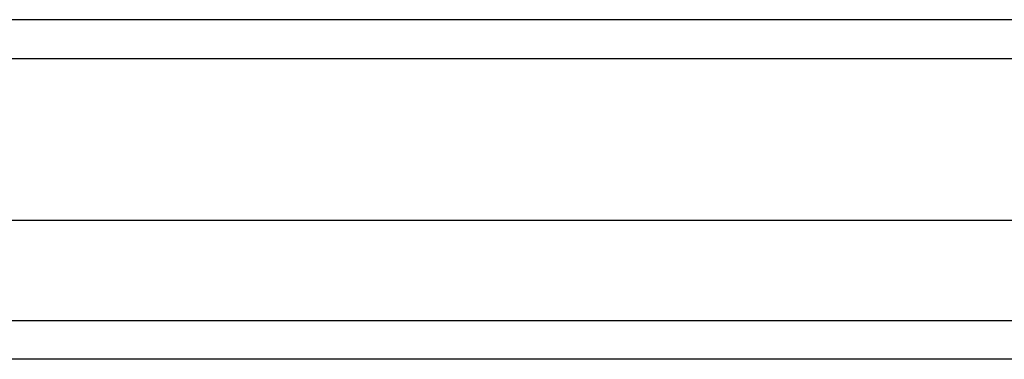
# Model space of a CAD drawing. Header units: inches. Extents: x 17 to 428, y 46 to 203.
# Tile 49 of 114: x 198.495 to 201.008, y 140.407 to 141.273. Entities that reach past the tile are written whole.
import ezdxf

# ---------------------------------------------------------------- set-up
doc = ezdxf.new("R2010")
doc.units = ezdxf.units.IN
doc.header["$MEASUREMENT"] = 0
doc.layers.add('Visible Edges(ANSI)', color=7, linetype='Continuous', lineweight=25)
doc.layers.add('Visible Tangent Edges(ANSI)', color=7, linetype='Continuous', lineweight=25)

msp = doc.modelspace()

# ---------------------------------------------------------------- linework, layer by layer
at = {"layer": 'Visible Edges(ANSI)'}
for p, q in [((232.7924, 141.2727), (190.9904, 141.2727)), ((232.1827, 140.7609), (191.6, 140.7609)), ((231.9942, 140.4066), (191.7885, 140.4066))]:
    msp.add_line(p, q, dxfattribs=at)
at = {"layer": 'Visible Tangent Edges(ANSI)'}
for p, q in [((190.9904, 141.1737), (232.7924, 141.1737)), ((191.6585, 140.5056), (232.1242, 140.5056))]:
    msp.add_line(p, q, dxfattribs=at)

doc.saveas('drawing.dxf')
